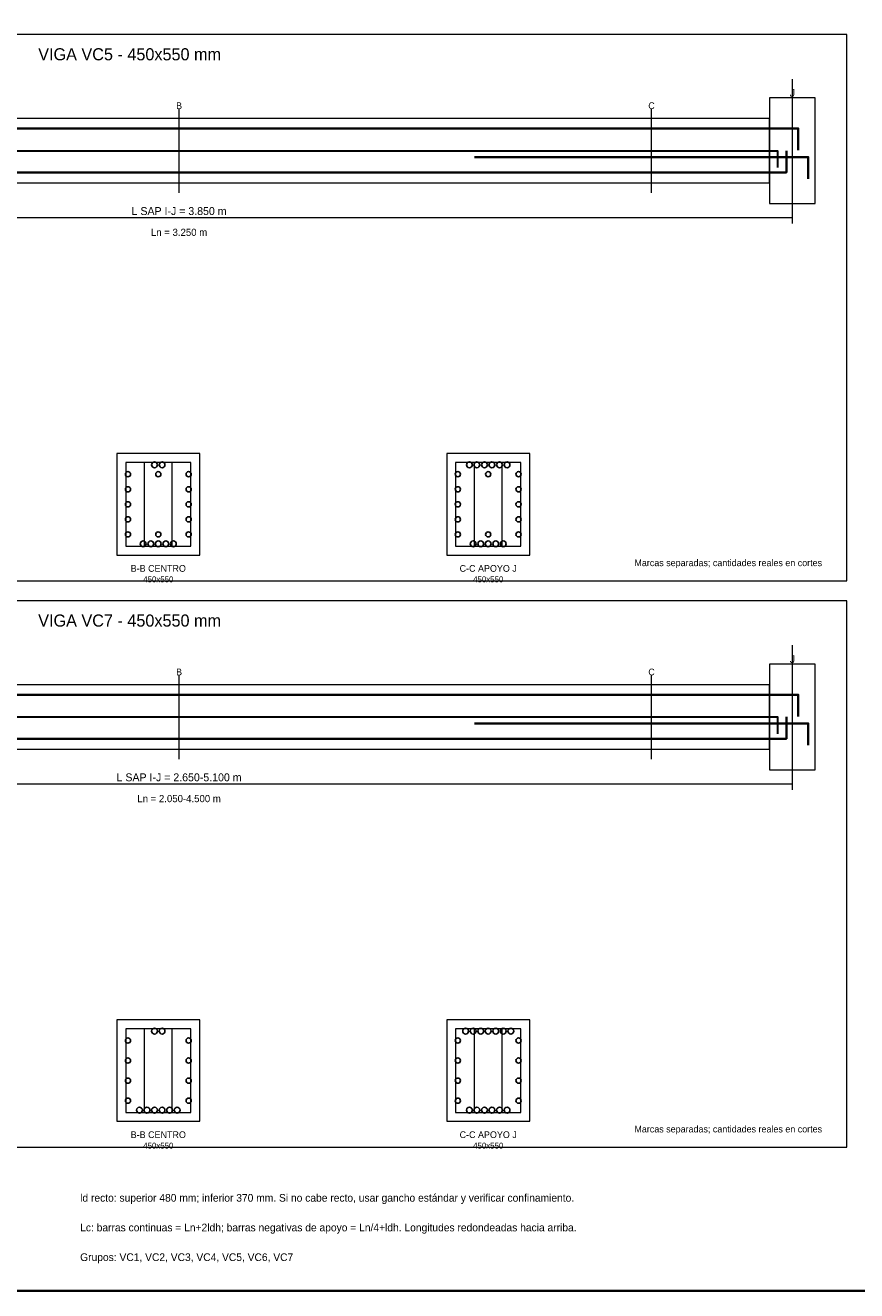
# Model space of a CAD drawing. Header units: millimetres. Extents: x 7 to 700, y 7 to 493.
# Tile 2 of 7: x 134 to 302, y 7 to 263. Entities that reach past the tile are written whole.
import ezdxf
from ezdxf.enums import TextEntityAlignment as Align

# ---------------------------------------------------------------- set-up
doc = ezdxf.new("R2010")
doc.units = ezdxf.units.MM
for name, color, linetype in [('APOYOS', 4, 'Continuous'), ('CONTORNO', 7, 'Continuous'), ('CORTE', 7, 'Continuous'), ('COTAS', 3, 'Continuous'), ('EJES', 8, 'Continuous'), ('ESTRIBOS', 7, 'Continuous'), ('GUIA', 9, 'Continuous'), ('M1_SUP_CONT', 5, 'Continuous'), ('M3_SUP_DER', 2, 'Continuous'), ('M4_INF_CONT', 1, 'Continuous'), ('M5_TORSION', 30, 'Continuous'), ('MARCO', 7, 'Continuous'), ('TEXTO', 7, 'Continuous'), ('TITULO', 6, 'Continuous')]:
    doc.layers.add(name, color=color, linetype=linetype)

msp = doc.modelspace()

# ---------------------------------------------------------------- linework, layer by layer
at = {"layer": 'APOYOS', "color": 4, "lineweight": 18}
for points in [[(284.4, 226.8), (293.6, 226.8), (293.6, 248.2), (284.4, 248.2)], [(284.4, 112.3), (293.6, 112.3), (293.6, 133.7), (284.4, 133.7)]]:
    msp.add_lwpolyline(points, close=True, dxfattribs=at)
at = {"layer": 'CONTORNO', "color": 7, "lineweight": 18}
for points in [[(45.6, 231), (284.4, 231), (284.4, 244), (45.6, 244)], [(45.6, 116.5), (284.4, 116.5), (284.4, 129.5), (45.6, 129.5)]]:
    msp.add_lwpolyline(points, close=True, dxfattribs=at)
at = {"layer": 'CORTE', "color": 7, "lineweight": 9}
for p, q in [((165, 229), (165, 246)), ((260.52, 229), (260.52, 246)), ((165, 114.5), (165, 131.5)), ((260.52, 114.5), (260.52, 131.5))]:
    msp.add_line(p, q, dxfattribs=at)
at = {"layer": 'CORTE', "color": 7, "lineweight": 20}
for points in [[(152.41, 155.75), (169.19, 155.75), (169.19, 176.25), (152.41, 176.25)], [(219.11, 155.75), (235.89, 155.75), (235.89, 176.25), (219.11, 176.25)], [(152.41, 41.25), (169.19, 41.25), (169.19, 61.75), (152.41, 61.75)], [(219.11, 41.25), (235.89, 41.25), (235.89, 61.75), (219.11, 61.75)]]:
    msp.add_lwpolyline(points, close=True, dxfattribs=at)
at = {"layer": 'COTAS', "color": 3, "lineweight": 15}
for p, q in [((289, 222.8), (289, 225.2)), ((41, 224), (289, 224)), ((289, 108.3), (289, 110.7)), ((41, 109.5), (289, 109.5))]:
    msp.add_line(p, q, dxfattribs=at)
at = {"layer": 'EJES', "color": 8, "lineweight": 9}
for p, q in [((289, 225), (289, 252)), ((289, 110.5), (289, 137.5))]:
    msp.add_line(p, q, dxfattribs=at)
at = {"layer": 'ESTRIBOS', "color": 7, "lineweight": 15}
for p, q in [((158, 157.55), (158, 174.45)), ((163.6, 157.55), (163.6, 174.45)), ((224.7, 157.55), (224.7, 174.45)), ((230.3, 157.55), (230.3, 174.45)), ((158, 43.05), (158, 59.95)), ((163.6, 43.05), (163.6, 59.95)), ((224.7, 43.05), (224.7, 59.95)), ((230.3, 43.05), (230.3, 59.95))]:
    msp.add_line(p, q, dxfattribs=at)
at = {"layer": 'ESTRIBOS', "color": 7, "lineweight": 18}
for points in [[(154.22, 157.55), (167.38, 157.55), (167.38, 174.45), (154.22, 174.45)], [(220.92, 157.55), (234.08, 157.55), (234.08, 174.45), (220.92, 174.45)], [(154.22, 43.05), (167.38, 43.05), (167.38, 59.95), (154.22, 59.95)], [(220.92, 43.05), (234.08, 43.05), (234.08, 59.95), (220.92, 59.95)]]:
    msp.add_lwpolyline(points, close=True, dxfattribs=at)
at = {"layer": 'GUIA', "color": 9, "lineweight": 9}
for points in [[(10, 150.5), (300, 150.5), (300, 261), (10, 261)], [(10, 36), (300, 36), (300, 146.5), (10, 146.5)]]:
    msp.add_lwpolyline(points, close=True, dxfattribs=at)
at = {"layer": 'M1_SUP_CONT', "color": 5, "lineweight": 35}
for points in [[(39.8, 237.6), (39.8, 242), (290.2, 242), (290.2, 237.6)], [(39.8, 123.1), (39.8, 127.5), (290.2, 127.5), (290.2, 123.1)]]:
    msp.add_lwpolyline(points, dxfattribs=at)
at = {"layer": 'M1_SUP_CONT', "color": 5}
for centre in [(160.04, 173.99), (161.56, 173.99), (223.69, 173.99), (225.21, 173.99), (226.74, 173.99), (228.26, 173.99), (229.79, 173.99), (231.31, 173.99), (160.04, 59.49), (161.56, 59.49), (222.93, 59.49), (224.45, 59.49), (225.98, 59.49), (227.5, 59.49), (229.02, 59.49), (230.55, 59.49), (232.07, 59.49)]:
    msp.add_circle(centre, 0.59, dxfattribs=at)
at = {"layer": 'M3_SUP_DER', "color": 2, "lineweight": 35}
for points in [[(224.7, 236.2), (292.2, 236.2), (292.2, 231.8)], [(224.7, 121.7), (292.2, 121.7), (292.2, 117.3)]]:
    msp.add_lwpolyline(points, dxfattribs=at)
at = {"layer": 'M4_INF_CONT', "color": 1, "lineweight": 35}
for points in [[(42.2, 237.5), (42.2, 233.1), (287.8, 233.1), (287.8, 237.5)], [(42.2, 123), (42.2, 118.6), (287.8, 118.6), (287.8, 123)]]:
    msp.add_lwpolyline(points, dxfattribs=at)
at = {"layer": 'M4_INF_CONT', "color": 1}
for centre in [(157.75, 158.01), (159.28, 158.01), (160.8, 158.01), (162.32, 158.01), (163.85, 158.01), (224.45, 158.01), (225.98, 158.01), (227.5, 158.01), (229.02, 158.01), (230.55, 158.01), (156.99, 43.51), (158.51, 43.51), (160.04, 43.51), (161.56, 43.51), (163.09, 43.51), (164.61, 43.51), (223.69, 43.51), (225.21, 43.51), (226.74, 43.51), (228.26, 43.51), (229.79, 43.51), (231.31, 43.51)]:
    msp.add_circle(centre, 0.59, dxfattribs=at)
at = {"layer": 'M5_TORSION', "color": 30, "lineweight": 30}
for points in [[(44, 234.1), (44, 237.5), (286, 237.5), (286, 234.1)], [(44, 119.6), (44, 123), (286, 123), (286, 119.6)]]:
    msp.add_lwpolyline(points, dxfattribs=at)
at = {"layer": 'M5_TORSION', "color": 30}
for centre in [(154.67, 172.08), (160.8, 172.08), (166.93, 172.08), (221.37, 172.08), (227.5, 172.08), (233.63, 172.08), (154.67, 169.04), (166.93, 169.04), (221.37, 169.04), (233.63, 169.04), (154.67, 166), (166.93, 166), (221.37, 166), (233.63, 166), (154.67, 162.96), (166.93, 162.96), (221.37, 162.96), (233.63, 162.96), (154.67, 159.92), (160.8, 159.92), (166.93, 159.92), (221.37, 159.92), (227.5, 159.92), (233.63, 159.92), (154.67, 57.58), (166.93, 57.58), (221.37, 57.58), (233.63, 57.58), (154.67, 53.53), (166.93, 53.53), (221.37, 53.53), (233.63, 53.53), (154.67, 49.47), (166.93, 49.47), (221.37, 49.47), (233.63, 49.47), (154.67, 45.42), (166.93, 45.42), (221.37, 45.42), (233.63, 45.42)]:
    msp.add_circle(centre, 0.525, dxfattribs=at)
at = {"layer": 'MARCO', "color": 7, "lineweight": 35}
msp.add_lwpolyline([(7, 7), (700, 7), (700, 493), (7, 493)], close=True, dxfattribs=at)

# ---------------------------------------------------------------- texts
at = {"layer": 'CORTE', "color": 7}
for s, p in [('B', (165, 246.6)), ('C', (260.52, 246.6)), ('B', (165, 132.1)), ('C', (260.52, 132.1))]:
    msp.add_text(s, height=1.35, dxfattribs=at).set_placement(p, align=Align.MIDDLE_CENTER)
at = {"layer": 'COTAS', "color": 3}
for s, p in [('L SAP I-J = 3.850 m', (165, 225.3)), ('L SAP I-J = 2.650-5.100 m', (165, 110.8))]:
    msp.add_text(s, height=1.6, dxfattribs=at).set_placement(p, align=Align.MIDDLE_CENTER)
at = {"layer": 'EJES', "color": 8}
for p in [(289, 249.2), (289, 134.7)]:
    msp.add_text('J', height=1.6, dxfattribs=at).set_placement(p, align=Align.MIDDLE_CENTER)
at = {"layer": 'TEXTO', "color": 7}
for s, height, p in [('Ln = 3.250 m', 1.45, (165, 221)), ('B-B CENTRO', 1.353, (160.8, 153.04)), ('C-C APOYO J', 1.353, (227.5, 153.04)), ('450x550', 1.189, (160.8, 150.83)), ('450x550', 1.189, (227.5, 150.83)), ('Ln = 2.050-4.500 m', 1.45, (165, 106.5)), ('B-B CENTRO', 1.353, (160.8, 38.54)), ('C-C APOYO J', 1.353, (227.5, 38.54)), ('450x550', 1.189, (160.8, 36.33)), ('450x550', 1.189, (227.5, 36.33))]:
    msp.add_text(s, height=height, dxfattribs=at).set_placement(p, align=Align.MIDDLE_CENTER)
at = {"layer": 'TEXTO', "color": 3}
for p in [(295, 153.5), (295, 39)]:
    msp.add_text('Marcas separadas; cantidades reales en cortes', height=1.35, dxfattribs=at).set_placement(p, align=Align.RIGHT)
at = {"layer": 'TEXTO', "color": 7}
for s, p in [('ld recto: superior 480 mm; inferior 370 mm. Si no cabe recto, usar gancho estándar y verificar confinamiento.', (145, 25)), ('Lc: barras continuas = Ln+2ldh; barras negativas de apoyo = Ln/4+ldh. Longitudes redondeadas hacia arriba.', (145, 19)), ('Grupos: VC1, VC2, VC3, VC4, VC5, VC6, VC7', (145, 13))]:
    msp.add_text(s, height=1.55, dxfattribs=at).set_placement(p)
at = {"layer": 'TITULO', "color": 6}
for s, p in [('VIGA VC5 - 450x550 mm', (155, 257)), ('VIGA VC7 - 450x550 mm', (155, 142.5))]:
    msp.add_text(s, height=2.45, dxfattribs=at).set_placement(p, align=Align.MIDDLE_CENTER)

doc.saveas('drawing.dxf')
